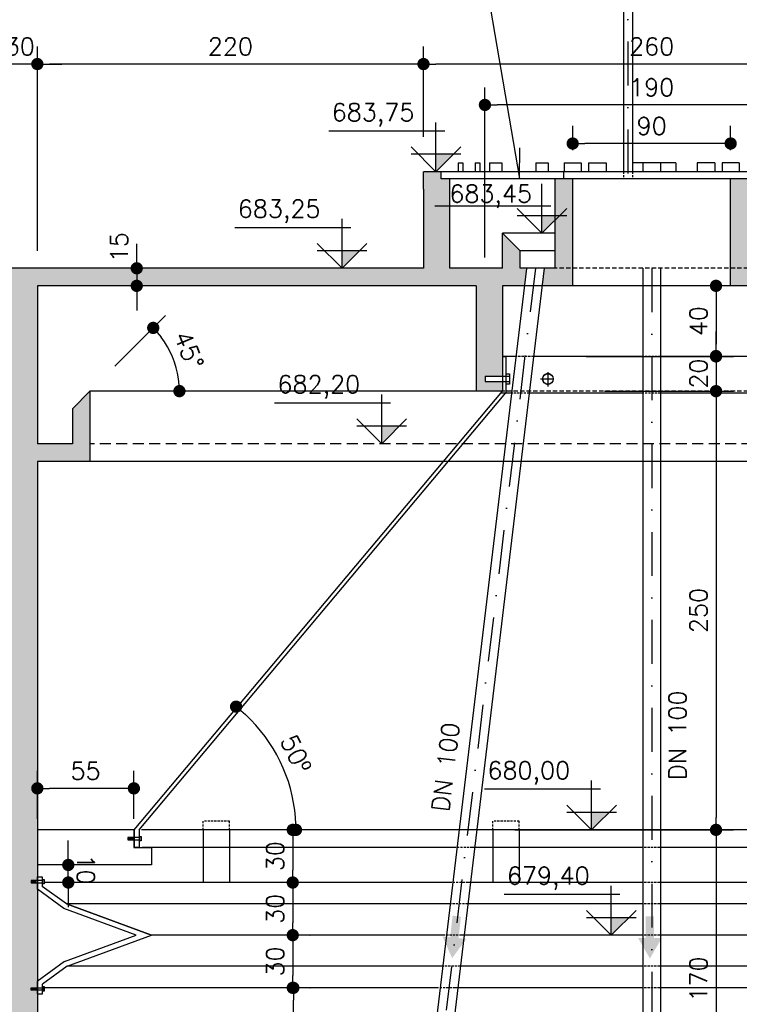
# Model space of a CAD drawing. Extents: x -5331 to -1301, y -1061 to 1809.
# Tile 17 of 25: x -3417 to -3007, y 937 to 1498. Entities that reach past the tile are written whole.
import ezdxf

# ---------------------------------------------------------------- set-up
doc = ezdxf.new("R2010")
doc.units = 0
doc.header["$LTSCALE"] = 10
doc.header["$MEASUREMENT"] = 0
for name, pattern in [('DASHDOT', [1, 0.5, -0.25, 0, -0.25]), ('HIDDEN', [0.375, 0.25, -0.125]), ('HIDDEN2', [0.1875, 0.125, -0.0625])]:
    doc.linetypes.add(name, pattern=pattern)
doc.layers.get('0').update_dxf_attribs({"linetype": 'CONTINUOUS'})
doc.layers.get('DEFPOINTS').update_dxf_attribs({"linetype": 'CONTINUOUS'})
for name, color, linetype in [('ELEVAÇÃO', 2, 'CONTINUOUS'), ('HITA', 150, 'CONTINUOUS'), ('PAREDES', 5, 'CONTINUOUS'), ('PROJEÇAO', 9, 'HIDDEN')]:
    doc.layers.add(name, color=color, linetype=linetype)
doc.styles.add('ROMANS', font='romans.shx')
doc.dimstyles.new('DIM1', dxfattribs={"dimtxt": 10, "dimasz": 7, "dimexe": 10, "dimexo": 20, "dimgap": 5, "dimtad": 1, "dimdec": 0, "dimzin": 0, "dimdsep": 46, "dimtxsty": 'ROMANS', "dimblk1": 'DOT', "dimblk2": 'DOT', "dimsah": 1, "dimcen": 0, "dimclrd": 9, "dimclre": 9, "dimclrt": 3, "dimadec": 0, "dimazin": 0, "dimtfac": 1e-07, "dimtdec": 0, "dimtix": 1, "dimtmove": 2, "dimatfit": 3, "dimldrblk": 'DOT', "dimfxl": 0, "dimtolj": 1, "dimtzin": 0, "dimlwd": -1, "dimlwe": -1, "dimarcsym": 0})

# ---------------------------------------------------------------- blocks, each defined once
blk = doc.blocks.new('DOT')
at = {"color": 0, "linetype": 'ByBlock'}
blk.add_line((-0.5, 0), (-1, 0), dxfattribs=at)
at = {"color": 0, "linetype": 'ByBlock', "const_width": 0.5}
blk.add_lwpolyline([(-0.25, 0, 1), (0.25, 0, 1)], format="xyb", close=True, dxfattribs=at)
blk = doc.blocks.new('*D23')
at = {"color": 9}
blk.add_line((-3363.27, 1300.75), (-3334.31, 1329.71), dxfattribs=at)
blk.add_arc((-3377.41, 1286.6), 50.96, 7.8766, 37.1234, dxfattribs=at)
at = {"layer": 'DEFPOINTS', "color": 0}
for p in [(-3328.19, 1299.79), (-3377.41, 1286.6), (-3377.41, 1286.6), (-3227.41, 1286.6), (-3387.41, 1276.6)]:
    blk.add_point(p, dxfattribs=at)
at = {"color": 9, "xscale": 7, "yscale": 7, "zscale": 7}
for p, rotation in [((-3341.38, 1322.64), 131.0616926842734), ((-3326.45, 1286.6), 273.9383073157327)]:
    blk.add_blockref('DOT', p, dxfattribs=dict(at, rotation=rotation))
at = {"color": 3, "insert": (-3321.09, 1309.93), "char_height": 10, "attachment_point": 5, "rotation": 292.5, "style": 'ROMANS'}
blk.add_mtext('\\A1;45°', dxfattribs=at)
blk = doc.blocks.new('_DOT')
at = {"color": 0, "linetype": 'ByBlock'}
blk.add_line((-0.5, 0), (-1, 0), dxfattribs=at)
at = {"color": 0, "linetype": 'ByBlock', "const_width": 0.5}
blk.add_lwpolyline([(-0.25, 0, 1), (0.25, 0, 1)], format="xyb", close=True, dxfattribs=at)
blk = doc.blocks.new('*D27')
at = {"color": 9}
for p, q in [((-3407.41, 1366.6), (-3407.41, 1482.98)), ((-3187.41, 1431.6), (-3187.41, 1482.98)), ((-3194.41, 1472.98), (-3400.41, 1472.98))]:
    blk.add_line(p, q, dxfattribs=at)
at = {"layer": 'DEFPOINTS', "color": 0}
for p in [(-3407.41, 1472.98), (-3187.41, 1411.6), (-3407.41, 1346.6)]:
    blk.add_point(p, dxfattribs=at)
at = {"color": 9, "xscale": 7, "yscale": 7, "zscale": 7, "rotation": 180}
blk.add_blockref('DOT', (-3407.41, 1472.98), dxfattribs=at)
at = {"color": 9, "xscale": 7, "yscale": 7, "zscale": 7}
blk.add_blockref('DOT', (-3187.41, 1472.98), dxfattribs=at)
at = {"color": 3, "insert": (-3297.41, 1482.98), "char_height": 10, "attachment_point": 5, "style": 'ROMANS'}
blk.add_mtext('\\A1;220', dxfattribs=at)
blk = doc.blocks.new('*D55')
at = {"color": 9}
for p, q in [((-3389.8, 1023.62), (-3389.8, 1030.62)), ((-3389.78, 1006.61), (-3389.79, 1016.62)), ((-3377.2, 1016.64), (-3379.79, 1016.64)), ((-3377.19, 1006.63), (-3379.78, 1006.62)), ((-3389.77, 999.61), (-3389.76, 992.61))]:
    blk.add_line(p, q, dxfattribs=at)
at = {"layer": 'DEFPOINTS', "color": 0}
for p in [(-3397.2, 1016.62), (-3389.79, 1016.62), (-3397.19, 1006.6)]:
    blk.add_point(p, dxfattribs=at)
at = {"color": 9, "xscale": 7, "yscale": 7, "zscale": 7}
for p, rotation in [((-3389.79, 1016.62), 270.0686911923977), ((-3389.78, 1006.61), 90.06869119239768)]:
    blk.add_blockref('DOT', p, dxfattribs=dict(at, rotation=rotation))
at = {"color": 3, "insert": (-3379.78, 1014.07), "char_height": 10, "attachment_point": 5, "rotation": 270.0687, "style": 'ROMANS'}
blk.add_mtext('\\A1;10', dxfattribs=at)
blk = doc.blocks.new('*D1')
at = {"color": 9}
for p, q in [((-3407.41, 1042.87), (-3407.41, 1070.25)), ((-3352.41, 1042.87), (-3352.41, 1070.25)), ((-3359.41, 1060.25), (-3400.41, 1060.25))]:
    blk.add_line(p, q, dxfattribs=at)
at = {"layer": 'DEFPOINTS', "color": 0}
for p in [(-3407.41, 1060.25), (-3407.41, 1022.87), (-3352.41, 1022.87)]:
    blk.add_point(p, dxfattribs=at)
at = {"color": 9, "xscale": 7, "yscale": 7, "zscale": 7, "rotation": 180}
blk.add_blockref('DOT', (-3407.41, 1060.25), dxfattribs=at)
at = {"color": 9, "xscale": 7, "yscale": 7, "zscale": 7}
blk.add_blockref('DOT', (-3352.41, 1060.25), dxfattribs=at)
at = {"color": 3, "insert": (-3379.91, 1070.25), "char_height": 10, "attachment_point": 5, "style": 'ROMANS'}
blk.add_mtext('\\A1;55', dxfattribs=at)
blk = doc.blocks.new('*D26')
at = {"layer": 'DEFPOINTS', "color": 0}
for p in [(-3476.98, 1356.6), (-3496.98, 1346.6), (-3350.77, 1346.6)]:
    blk.add_point(p, dxfattribs=at)
at = {"layer": 'PAREDES', "color": 9}
for p, q in [((-3350.77, 1363.6), (-3350.77, 1370.6)), ((-3350.77, 1356.6), (-3350.77, 1346.6)), ((-3350.77, 1339.6), (-3350.77, 1332.6))]:
    blk.add_line(p, q, dxfattribs=at)
at = {"layer": 'PAREDES', "color": 9, "xscale": 7, "yscale": 7, "zscale": 7}
for p, rotation in [((-3350.77, 1356.6), 270), ((-3350.77, 1346.6), 90)]:
    blk.add_blockref('DOT', p, dxfattribs=dict(at, rotation=rotation))
at = {"layer": 'PAREDES', "color": 3, "insert": (-3360.77, 1368.61), "char_height": 10, "attachment_point": 5, "rotation": 90, "style": 'ROMANS'}
blk.add_mtext('\\A1;15', dxfattribs=at)
blk = doc.blocks.new('*D21')
at = {"color": 9}
blk.add_arc((-2764.04, 1036.6), 97.49, 134.028, 175.8852, dxfattribs=at)
at = {"layer": 'DEFPOINTS', "color": 0}
for p in [(-2931.34, 1236.6), (-2845.44, 1090.26), (-3379.61, 1036.6), (-2767.95, 1036.6), (-2763.71, 1036.21)]:
    blk.add_point(p, dxfattribs=at)
at = {"color": 9, "xscale": 7, "yscale": 7, "zscale": 7}
for p, rotation in [((-2826.59, 1111.38), 41.97064259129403), ((-2861.53, 1036.6), 267.9426135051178)]:
    blk.add_blockref('DOT', p, dxfattribs=dict(at, rotation=rotation))
at = {"color": 3, "insert": (-2861.42, 1082.11), "char_height": 10, "attachment_point": 5, "rotation": 64.9566, "style": 'ROMANS'}
blk.add_mtext('\\A1;50°', dxfattribs=at)
blk = doc.blocks.new('*D24')
at = {"color": 9}
blk.add_arc((-3349.4, 1036.6), 89.33, 4.491, 47.3196, dxfattribs=at)
at = {"layer": 'DEFPOINTS', "color": 0}
for p in [(-3192.08, 1236.6), (-3264.1, 1063.12), (-3349.71, 1036.21), (-3345.47, 1036.6), (-2743.81, 1036.6)]:
    blk.add_point(p, dxfattribs=at)
at = {"color": 9, "xscale": 7, "yscale": 7, "zscale": 7}
for p, rotation in [((-3294.17, 1106.81), 139.5651355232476), ((-3260.07, 1036.6), 272.2455062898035)]:
    blk.add_blockref('DOT', p, dxfattribs=dict(at, rotation=rotation))
at = {"color": 3, "insert": (-3260.05, 1080), "char_height": 10, "attachment_point": 5, "rotation": 295.9053, "style": 'ROMANS'}
blk.add_mtext('\\A1;50º', dxfattribs=at)
blk = doc.blocks.new('*D41')
at = {"layer": 'DEFPOINTS', "color": 0}
for p in [(-3155.29, 1286.6), (-3155.29, 1036.6), (-3020.75, 1036.6)]:
    blk.add_point(p, dxfattribs=at)
at = {"layer": 'PAREDES', "color": 9}
for p, q in [((-3020.75, 1279.6), (-3020.75, 1043.6)), ((-3135.29, 1036.6), (-3010.75, 1036.6))]:
    blk.add_line(p, q, dxfattribs=at)
at = {"layer": 'PAREDES', "color": 9, "xscale": 7, "yscale": 7, "zscale": 7}
for p, rotation in [((-3020.75, 1286.6), 90), ((-3020.75, 1036.6), 270)]:
    blk.add_blockref('DOT', p, dxfattribs=dict(at, rotation=rotation))
at = {"layer": 'PAREDES', "color": 3, "insert": (-3030.75, 1161.6), "char_height": 10, "attachment_point": 5, "rotation": 90, "style": 'ROMANS'}
blk.add_mtext('\\A1;250', dxfattribs=at)
blk = doc.blocks.new('*D29')
at = {"layer": 'DEFPOINTS', "color": 0}
for p in [(-3155.29, 1036.6), (-3155.29, 866.6), (-3020.75, 866.6)]:
    blk.add_point(p, dxfattribs=at)
at = {"layer": 'PAREDES', "color": 9}
for p, q in [((-3020.75, 1029.6), (-3020.75, 873.6)), ((-3135.29, 866.6), (-3010.75, 866.6))]:
    blk.add_line(p, q, dxfattribs=at)
at = {"layer": 'PAREDES', "color": 9, "xscale": 7, "yscale": 7, "zscale": 7}
for p, rotation in [((-3020.75, 1036.6), 90), ((-3020.75, 866.6), 270)]:
    blk.add_blockref('DOT', p, dxfattribs=dict(at, rotation=rotation))
at = {"layer": 'PAREDES', "color": 3, "insert": (-3030.75, 951.6), "char_height": 10, "attachment_point": 5, "rotation": 90, "style": 'ROMANS'}
blk.add_mtext('\\A1;170', dxfattribs=at)
blk = doc.blocks.new('*D43')
at = {"color": 9}
for p, q in [((-3250.95, 1006.6), (-3251.89, 1006.6)), ((-3261.89, 999.6), (-3261.89, 983.6)), ((-3250.95, 976.6), (-3251.89, 976.6))]:
    blk.add_line(p, q, dxfattribs=at)
at = {"layer": 'DEFPOINTS', "color": 0}
for p in [(-3270.95, 1006.6), (-3270.95, 976.6), (-3261.89, 976.6)]:
    blk.add_point(p, dxfattribs=at)
at = {"color": 9, "xscale": 7, "yscale": 7, "zscale": 7}
for p, rotation in [((-3261.89, 1006.6), 90), ((-3261.89, 976.6), 270)]:
    blk.add_blockref('DOT', p, dxfattribs=dict(at, rotation=rotation))
at = {"color": 3, "insert": (-3271.89, 991.6), "char_height": 10, "attachment_point": 5, "rotation": 90, "style": 'ROMANS'}
blk.add_mtext('\\A1;30', dxfattribs=at)
blk = doc.blocks.new('*D30')
at = {"color": 9}
for p, q in [((-3241.89, 946.6), (-3251.56, 946.6)), ((-3261.56, 873.6), (-3261.56, 939.6)), ((-3281.56, 866.6), (-3271.56, 866.6))]:
    blk.add_line(p, q, dxfattribs=at)
at = {"layer": 'DEFPOINTS', "color": 0}
for p in [(-3261.89, 946.6), (-3261.56, 946.6), (-3261.56, 866.6)]:
    blk.add_point(p, dxfattribs=at)
at = {"color": 9, "xscale": 7, "yscale": 7, "zscale": 7}
for p, rotation in [((-3261.56, 946.6), 90), ((-3261.56, 866.6), 270)]:
    blk.add_blockref('DOT', p, dxfattribs=dict(at, rotation=rotation))
at = {"color": 3, "insert": (-3271.56, 906.6), "char_height": 10, "attachment_point": 5, "rotation": 90, "style": 'ROMANS'}
blk.add_mtext('\\A1;80', dxfattribs=at)
blk = doc.blocks.new('*D42')
at = {"color": 9}
for p, q in [((-3252.2, 976.6), (-3251.89, 976.6)), ((-3261.89, 969.6), (-3261.89, 953.6)), ((-3252.2, 946.6), (-3251.89, 946.6))]:
    blk.add_line(p, q, dxfattribs=at)
at = {"layer": 'DEFPOINTS', "color": 0}
for p in [(-3272.2, 976.6), (-3272.2, 946.6), (-3261.89, 946.6)]:
    blk.add_point(p, dxfattribs=at)
at = {"color": 9, "xscale": 7, "yscale": 7, "zscale": 7}
for p, rotation in [((-3261.89, 976.6), 90), ((-3261.89, 946.6), 270)]:
    blk.add_blockref('DOT', p, dxfattribs=dict(at, rotation=rotation))
at = {"color": 3, "insert": (-3271.89, 961.6), "char_height": 10, "attachment_point": 5, "rotation": 90, "style": 'ROMANS'}
blk.add_mtext('\\A1;30', dxfattribs=at)
blk = doc.blocks.new('*D44')
at = {"color": 9}
for p, q in [((-3250.95, 1036.6), (-3251.89, 1036.6)), ((-3261.89, 1029.6), (-3261.89, 1013.6)), ((-3250.95, 1006.6), (-3251.89, 1006.6))]:
    blk.add_line(p, q, dxfattribs=at)
at = {"layer": 'DEFPOINTS', "color": 0}
for p in [(-3270.95, 1036.6), (-3270.95, 1006.6), (-3261.89, 1006.6)]:
    blk.add_point(p, dxfattribs=at)
at = {"color": 9, "xscale": 7, "yscale": 7, "zscale": 7}
for p, rotation in [((-3261.89, 1036.6), 90), ((-3261.89, 1006.6), 270)]:
    blk.add_blockref('DOT', p, dxfattribs=dict(at, rotation=rotation))
at = {"color": 3, "insert": (-3271.89, 1021.6), "char_height": 10, "attachment_point": 5, "rotation": 90, "style": 'ROMANS'}
blk.add_mtext('\\A1;30', dxfattribs=at)
blk = doc.blocks.new('*D35')
at = {"color": 9}
for p, q in [((-3187.41, 1431.6), (-3187.41, 1482.98)), ((-2927.41, 1431.6), (-2927.41, 1482.98)), ((-2934.41, 1472.98), (-3180.41, 1472.98))]:
    blk.add_line(p, q, dxfattribs=at)
at = {"layer": 'DEFPOINTS', "color": 0}
for p in [(-3187.41, 1472.98), (-3187.41, 1411.6), (-2927.41, 1411.6)]:
    blk.add_point(p, dxfattribs=at)
at = {"color": 9, "xscale": 7, "yscale": 7, "zscale": 7, "rotation": 180}
blk.add_blockref('DOT', (-3187.41, 1472.98), dxfattribs=at)
at = {"color": 9, "xscale": 7, "yscale": 7, "zscale": 7}
blk.add_blockref('DOT', (-2927.41, 1472.98), dxfattribs=at)
at = {"color": 3, "insert": (-3057.41, 1482.98), "char_height": 10, "attachment_point": 5, "style": 'ROMANS'}
blk.add_mtext('\\A1;260', dxfattribs=at)
blk = doc.blocks.new('*D45')
at = {"color": 9}
for p, q in [((-3152.41, 1362.82), (-3152.41, 1459.69)), ((-2962.41, 1362.82), (-2962.41, 1459.69)), ((-2969.41, 1449.69), (-3145.41, 1449.69))]:
    blk.add_line(p, q, dxfattribs=at)
at = {"layer": 'DEFPOINTS', "color": 0}
for p in [(-3152.41, 1449.69), (-3152.41, 1342.82), (-2962.41, 1342.82)]:
    blk.add_point(p, dxfattribs=at)
at = {"color": 9, "xscale": 7, "yscale": 7, "zscale": 7, "rotation": 180}
blk.add_blockref('DOT', (-3152.41, 1449.69), dxfattribs=at)
at = {"color": 9, "xscale": 7, "yscale": 7, "zscale": 7}
blk.add_blockref('DOT', (-2962.41, 1449.69), dxfattribs=at)
at = {"color": 3, "insert": (-3057.41, 1459.69), "char_height": 10, "attachment_point": 5, "style": 'ROMANS'}
blk.add_mtext('\\A1;190', dxfattribs=at)
blk = doc.blocks.new('*D48')
at = {"color": 9}
for p, q in [((-3102.41, 1423.82), (-3102.41, 1437.69)), ((-3012.41, 1423.82), (-3012.41, 1437.69)), ((-3019.41, 1427.69), (-3095.41, 1427.69))]:
    blk.add_line(p, q, dxfattribs=at)
at = {"layer": 'DEFPOINTS', "color": 0}
for p in [(-3102.41, 1427.69), (-3102.41, 1403.82), (-3012.41, 1403.82)]:
    blk.add_point(p, dxfattribs=at)
at = {"color": 9, "xscale": 7, "yscale": 7, "zscale": 7, "rotation": 180}
blk.add_blockref('DOT', (-3102.41, 1427.69), dxfattribs=at)
at = {"color": 9, "xscale": 7, "yscale": 7, "zscale": 7}
blk.add_blockref('DOT', (-3012.41, 1427.69), dxfattribs=at)
at = {"color": 3, "insert": (-3057.41, 1437.69), "char_height": 10, "attachment_point": 5, "style": 'ROMANS'}
blk.add_mtext('\\A1;90', dxfattribs=at)
blk = doc.blocks.new('*D47')
at = {"layer": 'DEFPOINTS', "color": 0}
for p in [(-3155.29, 1346.6), (-3114.64, 1306.4), (-3020.75, 1306.4)]:
    blk.add_point(p, dxfattribs=at)
at = {"layer": 'PAREDES', "color": 9}
for p, q in [((-3020.75, 1339.6), (-3020.75, 1313.4)), ((-3094.64, 1306.4), (-3010.75, 1306.4))]:
    blk.add_line(p, q, dxfattribs=at)
at = {"layer": 'PAREDES', "color": 9, "xscale": 7, "yscale": 7, "zscale": 7}
for p, rotation in [((-3020.75, 1346.6), 90), ((-3020.75, 1306.4), 270)]:
    blk.add_blockref('DOT', p, dxfattribs=dict(at, rotation=rotation))
at = {"layer": 'PAREDES', "color": 3, "insert": (-3030.75, 1326.5), "char_height": 10, "attachment_point": 5, "rotation": 90, "style": 'ROMANS'}
blk.add_mtext('\\A1;40', dxfattribs=at)
blk = doc.blocks.new('*D46')
at = {"layer": 'DEFPOINTS', "color": 0}
for p in [(-3155.29, 1306.6), (-3104.25, 1286.6), (-3020.75, 1286.6)]:
    blk.add_point(p, dxfattribs=at)
at = {"layer": 'PAREDES', "color": 9}
for p, q in [((-3020.75, 1313.6), (-3020.75, 1320.6)), ((-3020.75, 1306.6), (-3020.75, 1286.6)), ((-3084.25, 1286.6), (-3010.75, 1286.6)), ((-3020.75, 1279.6), (-3020.75, 1272.6))]:
    blk.add_line(p, q, dxfattribs=at)
at = {"layer": 'PAREDES', "color": 9, "xscale": 7, "yscale": 7, "zscale": 7}
for p, rotation in [((-3020.75, 1306.6), 270), ((-3020.75, 1286.6), 90)]:
    blk.add_blockref('DOT', p, dxfattribs=dict(at, rotation=rotation))
at = {"layer": 'PAREDES', "color": 3, "insert": (-3030.75, 1296.6), "char_height": 10, "attachment_point": 5, "rotation": 90, "style": 'ROMANS'}
blk.add_mtext('\\A1;20', dxfattribs=at)
blk = doc.blocks.new('*D174')
at = {"color": 9}
for p, q in [((-3427.41, 1366.6), (-3427.41, 1482.98)), ((-3407.41, 1366.6), (-3407.41, 1482.98)), ((-3434.41, 1472.98), (-3441.41, 1472.98)), ((-3407.41, 1472.98), (-3427.41, 1472.98)), ((-3400.41, 1472.98), (-3393.41, 1472.98))]:
    blk.add_line(p, q, dxfattribs=at)
at = {"layer": 'DEFPOINTS', "color": 0}
for p in [(-3427.41, 1472.98), (-3427.41, 1346.6), (-3407.41, 1346.6)]:
    blk.add_point(p, dxfattribs=at)
at = {"color": 9, "xscale": 7, "yscale": 7, "zscale": 7}
blk.add_blockref('DOT', (-3427.41, 1472.98), dxfattribs=at)
at = {"color": 9, "xscale": 7, "yscale": 7, "zscale": 7, "rotation": 180}
blk.add_blockref('DOT', (-3407.41, 1472.98), dxfattribs=at)
at = {"color": 3, "insert": (-3417.41, 1482.98), "char_height": 10, "attachment_point": 5, "style": 'ROMANS'}
blk.add_mtext('\\A1;30', dxfattribs=at)

msp = doc.modelspace()

# ---------------------------------------------------------------- hatches: boundary and pattern name
h = msp.add_hatch()
h.set_pattern_fill('AR-CONC', color=9, scale=3, style=0)
h.set_pattern_definition([(130, (-7622.223, -3316.469), (-21.517805, -1.882564), [2.25, -24.75]), (185, (-7622.223, -3316.469), (4.16254, 22.565764), [1.8, -19.8]), (79.5486, (-7624.016, -3316.625), (-17.35528, 20.683186), [1.912206, -21.03426]), (133.8158, (-7622.223, -3310.469), (-32.01723, -4.96557), [3.375, -37.125]), (83.3644, (-7624.89, -3310.882), (-28.03988, 29.22354), [2.86831, -31.55139]), (188.8158, (-7622.223, -3310.47), (-28.03986, 29.22356), [2.7, -29.7]), (159, (-7625.223, -3311.969), (-17.90721, -12.078567), [2.25, -24.75]), (214, (-7625.223, -3311.969), (-7.29946, 21.7545), [1.8, -19.8]), (108.5486, (-7626.716, -3312.975), (-25.20668, 9.675915), [1.912206, -21.03426]), (142.5, (-7622.223, -3316.4686), (-0.364796, 9.986816), [0, -19.56, 0, -20.1, 0, -19.875]), (172.5, (-7622.223, -3316.469), (-7.892086, 11.832351), [0, -11.46, 0, -19.11, 0, -7.575]), (212.5, (-7615.533, -3316.469), (-16.014673, -0.676646), [0, -7.5, 0, -23.4, 0, -31.05]), (222.5, (-7612.533, -3316.469), (-17.495585, 3.00315), [0, -9.75, 0, -15.54, 0, -22.05])])
h.paths.add_polyline_path([(-4147.41, 1346.6), (-4127.41, 1346.6), (-4127.41, 1286.6), (-4147.41, 1286.6)], flags=16)
h.paths.add_polyline_path([(-4147.41, 1266.6), (-4147.41, 1286.6), (-4127.41, 1286.6), (-4127.41, 1256.6), (-4107.41, 1256.6), (-4107.41, 1276.6), (-4097.41, 1286.6), (-4097.41, 1246.6), (-4127.41, 1246.6), (-4127.41, 1201.92), (-4127.41, 1036.6), (-4147.41, 1036.6)], flags=17)
h.paths.add_polyline_path([(-4147.41, 1036.6), (-4127.86, 1036.6), (-4127.86, 1036.6), (-4127.86, 1036.6), (-4127.41, 1036.6), (-4127.41, 1007.79), (-4131.01, 1007.79), (-4131.01, 1006.43), (-4127.41, 1006.43), (-4127.41, 1002.77), (-4127.41, 946.65), (-4130.94, 946.64), (-4130.94, 945.28), (-4127.41, 945.29), (-4127.41, 943.18), (-4127.41, 866.6), (-4147.41, 866.6)], flags=17)
h.paths.add_polyline_path([(-4147.41, 866.6), (-4127.41, 866.6), (-4127.41, 831.6), (-4147.41, 831.6)], flags=17)
h.paths.add_polyline_path([(-4147.41, 831.6), (-4127.41, 831.6), (-4127.41, 706.6), (-4147.41, 706.6)], flags=17)
h.paths.add_polyline_path([(-4147.41, 706.6), (-4127.41, 706.6), (-4127.41, 646.6), (-3931.65, 646.6), (-3931.65, 642.32), (-3930.15, 642.32), (-3930.15, 646.6), (-3778.32, 646.6), (-3778.32, 642.32), (-3776.82, 642.32), (-3776.82, 646.6), (-3624.67, 646.6), (-3624.67, 642.32), (-3623.17, 642.32), (-3623.17, 646.6), (-3427.41, 646.6), (-3427.41, 945.55), (-3423.91, 945.56), (-3423.92, 946.91), (-3427.41, 946.9), (-3427.41, 1006.43), (-3424.08, 1006.43), (-3424.08, 1007.79), (-3427.41, 1007.79), (-3427.41, 1246.6), (-3457.41, 1246.6), (-3457.41, 1286.6), (-3447.41, 1276.6), (-3447.41, 1256.6), (-3427.41, 1256.6), (-3427.41, 1346.6), (-3656.74, 1346.6), (-3647.41, 1365.74), (-3647.41, 1356.6), (-3187.41, 1356.6), (-3187.41, 1401.6), (-3187.41, 1411.6), (-3177.41, 1411.6), (-3177.41, 1407.6), (-3172.41, 1407.6), (-3172.41, 1356.6), (-3142.41, 1356.6), (-3142.41, 1376.6), (-3132.41, 1366.6), (-3132.41, 1356.6), (-3128.69, 1356.6), (-3129.89, 1346.6), (-3142.41, 1346.6), (-3142.41, 1295.04), (-3152.33, 1295.04), (-3152.33, 1292.04), (-3142.41, 1292.04), (-3142.41, 1286.6), (-3157.41, 1286.6), (-3157.41, 1346.6), (-3407.41, 1346.6), (-3407.41, 1256.6), (-3387.41, 1256.6), (-3387.41, 1276.6), (-3377.41, 1286.6), (-3377.41, 1246.6), (-3407.41, 1246.6), (-3407.41, 1007.79), (-3411.01, 1007.79), (-3411.01, 1006.43), (-3407.41, 1006.43), (-3407.41, 950.25), (-3407.51, 950.18), (-3407.51, 946.65), (-3410.94, 946.64), (-3410.94, 945.28), (-3407.5, 945.29), (-3407.5, 943.18), (-3407.41, 943.18), (-3407.41, 646.6), (-3211.65, 646.6), (-3211.65, 642.32), (-3210.15, 642.32), (-3210.15, 646.6), (-3058.32, 646.6), (-3058.32, 642.32), (-3056.82, 642.32), (-3056.82, 646.6), (-2945.4, 646.6, 0.132437), (-2937.33, 634.35), (-2940.49, 626.6), (-4147.41, 626.6)])
h.paths.add_polyline_path([(-2891.88, 646.6), (-2707.41, 646.6), (-2707.41, 936.77), (-2687.41, 919.48), (-2687.41, 626.6), (-2940.49, 626.6), (-2937.33, 634.35, 0.538906)])
h.paths.add_polyline_path([(-2707.41, 992.76, 0.208186), (-2687.41, 1019.93), (-2687.41, 919.48), (-2707.41, 936.77), (-2707.41, 945.55), (-2703.97, 945.56), (-2703.98, 946.91), (-2707.41, 946.9)])
h.paths.add_polyline_path([(-2707.41, 1065.88, -0.208186), (-2687.41, 1038.71), (-2687.41, 1019.93, -0.208186), (-2707.41, 992.76), (-2707.41, 1006.43), (-2704.27, 1006.43), (-2704.27, 1007.79), (-2707.41, 1007.79)])
h.paths.add_polyline_path([(-2687.41, 1083.57), (-2687.41, 1038.71, 0.137731), (-2698.33, 1058.79)])
h.paths.add_polyline_path([(-2707.41, 1246.6), (-2737.41, 1246.6), (-2737.41, 1286.6), (-2727.41, 1276.6), (-2727.41, 1256.6), (-2707.41, 1256.6), (-2707.41, 1346.6), (-2800.23, 1346.6), (-2798.08, 1356.6), (-2687.41, 1356.6), (-2687.41, 1083.57), (-2698.33, 1058.79, 0.06849), (-2707.41, 1065.88)])
h.paths.add_polyline_path([(-2927.41, 1367.17), (-2927.41, 1356.6), (-2798.08, 1356.6), (-2800.23, 1346.6), (-2937.15, 1346.6)])
h.paths.add_polyline_path([(-2942.41, 1407.6), (-2937.41, 1407.6), (-2937.41, 1411.6), (-2927.41, 1411.6), (-2927.41, 1401.6), (-2927.41, 1367.17), (-2937.15, 1346.6), (-2957.41, 1346.6), (-2957.41, 1320.46, 0.135637), (-2972.41, 1321.04), (-2972.41, 1346.6), (-2984.94, 1346.6), (-2986.14, 1356.6), (-2982.41, 1356.6), (-2982.41, 1366.6), (-2972.41, 1376.6), (-2972.41, 1356.6), (-2942.41, 1356.6)])
h.paths.add_polyline_path([(-2972.41, 1321.04, -0.135637), (-2957.41, 1320.46), (-2957.41, 1286.6), (-2972.41, 1286.6), (-2972.41, 1292.04), (-2962.49, 1292.04), (-2962.49, 1295.04), (-2972.41, 1295.04)], flags=17)
h.paths.add_polyline_path([(-3012.41, 1407.6), (-3002.41, 1407.6), (-3002.41, 1356.6), (-3012.41, 1356.6)], flags=16)
h.paths.add_polyline_path([(-3012.41, 1356.6), (-3002.41, 1356.6), (-2996.21, 1356.6), (-2995.01, 1346.6), (-3012.41, 1346.6)], flags=16)
h.paths.add_polyline_path([(-3112.41, 1407.6), (-3102.41, 1407.6), (-3102.41, 1356.6), (-3112.41, 1356.6)], flags=16)
h.paths.add_polyline_path([(-3118.61, 1356.6), (-3112.41, 1356.6), (-3102.41, 1356.6), (-3102.41, 1346.6), (-3119.82, 1346.6)], flags=16)
h.paths.add_polyline_path([(-3662.41, 1407.6), (-3657.41, 1407.6), (-3657.41, 1411.6), (-3647.41, 1411.6), (-3647.41, 1401.6), (-3647.41, 1365.74), (-3656.74, 1346.6), (-3677.41, 1346.6), (-3677.41, 1320.46, 0.135637), (-3692.41, 1321.04), (-3692.41, 1346.6), (-3704.94, 1346.6), (-3706.14, 1356.6), (-3702.41, 1356.6), (-3702.41, 1366.6), (-3692.41, 1376.6), (-3692.41, 1356.6), (-3662.41, 1356.6)], flags=17)
h.paths.add_polyline_path([(-3692.41, 1321.04, -0.135637), (-3677.41, 1320.46), (-3677.41, 1286.6), (-3692.41, 1286.6), (-3692.41, 1292.04), (-3682.49, 1292.04), (-3682.49, 1295.04), (-3692.41, 1295.04)], flags=17)
h.paths.add_polyline_path([(-3732.41, 1407.6), (-3722.41, 1407.6), (-3722.41, 1356.6), (-3732.41, 1356.6)], flags=17)
h.paths.add_polyline_path([(-3732.41, 1356.6), (-3722.41, 1356.6), (-3716.21, 1356.6), (-3715.01, 1346.6), (-3732.41, 1346.6)], flags=17)
h.paths.add_polyline_path([(-3832.41, 1407.6), (-3822.41, 1407.6), (-3822.41, 1356.6), (-3832.41, 1356.6)], flags=17)
h.paths.add_polyline_path([(-3877.41, 1346.6), (-4127.41, 1346.6), (-4147.41, 1346.6), (-4147.41, 1356.6), (-3907.41, 1356.6), (-3907.41, 1401.6), (-3907.41, 1411.6), (-3897.41, 1411.6), (-3897.41, 1407.6), (-3892.41, 1407.6), (-3892.41, 1356.6), (-3862.41, 1356.6), (-3862.41, 1376.6), (-3852.41, 1366.6), (-3852.41, 1356.6), (-3848.69, 1356.6), (-3849.89, 1346.6), (-3862.41, 1346.6), (-3862.41, 1295.04), (-3872.33, 1295.04), (-3872.33, 1292.04), (-3862.41, 1292.04), (-3862.41, 1286.6), (-3877.41, 1286.6)], flags=17)
h.paths.add_polyline_path([(-3838.61, 1356.6), (-3832.41, 1356.6), (-3822.41, 1356.6), (-3822.41, 1346.6), (-3839.82, 1346.6)], flags=17)
h.paths.add_polyline_path([(-3294.74, 1341.72), (-3294.74, 1361.48), (-3309.74, 1361.48), (-3309.74, 1341.72)], flags=25)
at = {"linetype": 'Continuous'}
for points in [[(-3172.19, 975.43), (-3176.56, 975.91), (-3171.09, 963.48), (-3163.06, 974.43), (-3167.42, 974.91), (-3166.08, 987.16), (-3170.85, 987.68)], [(-3060.8, 975.04), (-3065.19, 975.04), (-3058.4, 963.28), (-3051.61, 975.04), (-3056, 975.04), (-3056, 987.36), (-3060.8, 987.36)]]:
    msp.add_hatch(color=1, dxfattribs=at).paths.add_polyline_path(points)
at = {"layer": 'ELEVAÇÃO'}
for points in [[(-3180.32, 1421.75), (-3170.17, 1421.75), (-3180.32, 1411.6)], [(-3119.9, 1386.75), (-3109.76, 1386.75), (-3119.9, 1376.6)], [(-3233.8, 1366.75), (-3223.66, 1366.75), (-3233.8, 1356.6)], [(-3211.2, 1266.75), (-3201.06, 1266.75), (-3211.2, 1256.6)], [(-3091.62, 1046.75), (-3081.47, 1046.75), (-3091.62, 1036.6)], [(-3080.48, 986.75), (-3070.34, 986.75), (-3080.48, 976.6)]]:
    msp.add_hatch(color=256, dxfattribs=at).paths.add_polyline_path(points)

# ---------------------------------------------------------------- linework, layer by layer
at = {"color": 9, "linetype": 'DASHDOT', "ltscale": 5}
for p, q in [((-3070.91, 1686.17), (-3070.91, 1407.6)), ((-3123.65, 1356.59), (-3203.42, 692.87)), ((-3057.41, 1356.6), (-3057.41, 675.37))]:
    msp.add_line(p, q, dxfattribs=at)
at = {"color": 3}
for p, q in [((-3073.41, 1659.7), (-3073.41, 1411.6)), ((-3068.41, 1659.7), (-3068.41, 1411.6)), ((-3167.68, 1416.6), (-3165.09, 1416.6)), ((-3167.68, 1416.6), (-3167.68, 1411.6)), ((-3165.09, 1416.6), (-3165.09, 1411.6)), ((-3157.95, 1416.6), (-3157.95, 1411.6)), ((-3157.95, 1416.6), (-3155.36, 1416.6)), ((-3155.36, 1416.6), (-3155.36, 1411.6)), ((-3149.86, 1416.6), (-3142.78, 1416.6)), ((-3149.86, 1416.6), (-3149.86, 1411.6)), ((-3142.78, 1416.6), (-3142.78, 1411.6)), ((-3123.45, 1416.6), (-3116.38, 1416.6)), ((-3123.45, 1416.6), (-3123.45, 1411.6)), ((-3116.38, 1416.6), (-3116.38, 1411.6)), ((-3107.26, 1416.6), (-3097.6, 1416.6)), ((-3107.26, 1416.6), (-3107.26, 1411.6)), ((-3097.6, 1416.6), (-3097.6, 1411.6)), ((-3061.59, 1416.6), (-3068.41, 1416.6)), ((-3052.41, 1416.6), (-3062.41, 1416.6)), ((-3062.41, 1416.6), (-3062.41, 1411.6)), ((-3043.58, 1416.6), (-3053.24, 1416.6)), ((-3052.41, 1416.6), (-3052.41, 1411.6)), ((-3043.58, 1416.6), (-3043.58, 1411.6)), ((-3017.22, 1416.6), (-3017.22, 1411.6)), ((-3007.56, 1416.6), (-3017.22, 1416.6)), ((-3007.56, 1416.6), (-3007.56, 1411.6)), ((-3112.41, 1376.6), (-3142.41, 1376.6)), ((-3112.41, 1366.6), (-3132.41, 1366.6)), ((-3128.69, 1356.57), (-3197.47, 783.2)), ((-3118.61, 1356.6), (-3187.67, 782.02)), ((-3062.41, 1356.6), (-3062.41, 783.26)), ((-3052.41, 1356.6), (-3052.39, 783.26)), ((-3012.41, 1346.6), (-3102.41, 1346.6)), ((-3142.41, 1306.4), (-3140.41, 1306.4)), ((-3140.41, 1306.4), (-3140.41, 1285.63)), ((-3352.23, 1036.6), (-3142.41, 1286.6)), ((-3349.41, 1036.6), (-3140.41, 1285.63)), ((-3352.41, 1036.6), (-3407.41, 1036.6)), ((-3352.41, 1036.6), (-3352.4, 1026.6)), ((-3352.23, 1036.6), (-3352.23, 1026.77)), ((-3349.41, 1036.6), (-3349.41, 1026.77)), ((-3352.23, 1026.77), (-3349.41, 1026.77)), ((-3352.4, 1026.6), (-3342.4, 1026.6)), ((-3342.4, 1026.6), (-3342.39, 1016.66)), ((-3342.39, 1016.67), (-3407.41, 1016.6)), ((-3407.41, 1002.89), (-3407.41, 1009.89)), ((-3407.41, 1009.89), (-3404.58, 1009.89)), ((-3404.58, 1009.89), (-3404.58, 1004.42)), ((-3392.23, 991.73), (-3407.41, 1002.77)), ((-3172.13, 994.4), (-3390.97, 994.4)), ((-3062.86, 994.4), (-3162.15, 994.4)), ((-3080.48, 994.47), (-3132.39, 994.47)), ((-2952.68, 994.4), (-3052.86, 994.4)), ((-3391.94, 961.56), (-3407.51, 950.18)), ((-3176.39, 958.89), (-3390.68, 958.89)), ((-3062.86, 958.89), (-3166.41, 958.89)), ((-2946.92, 958.89), (-3052.86, 958.89)), ((-3407.51, 950.18), (-3407.5, 943.18)), ((-3404.5, 943.19), (-3404.51, 948.66)), ((-3407.5, 943.18), (-3404.5, 943.19))]:
    msp.add_line(p, q, dxfattribs=at)
at = {"color": 9}
for p, q in [((-3153.25, 1527.53), (-3132.65, 1407.73)), ((-3132.65, 1407.73), (-3132.52, 1425.3)), ((-3116.56, 1297.5), (-3116.56, 1289.16)), ((-3120.71, 1293.54), (-3113.11, 1293.54))]:
    msp.add_line(p, q, dxfattribs=at)
at = {"color": 4}
for p, q in [((-3093.42, 1416.6), (-3093.42, 1411.6)), ((-3093.42, 1416.6), (-3083.42, 1416.6)), ((-3083.42, 1416.6), (-3083.42, 1411.6)), ((-3031.41, 1416.6), (-3031.41, 1411.6)), ((-3021.41, 1416.6), (-3031.41, 1416.6)), ((-3021.41, 1416.6), (-3021.41, 1411.6))]:
    msp.add_line(p, q, dxfattribs=at)
at = {"color": 5}
for p, q in [((-2927.41, 1411.6), (-3187.41, 1411.6)), ((-3187.41, 1401.6), (-3187.41, 1411.6)), ((-3177.41, 1407.6), (-3177.41, 1411.6)), ((-3107.41, 1407.6), (-3107.41, 1411.6)), ((-2937.41, 1407.6), (-3177.41, 1407.6)), ((-3172.41, 1356.6), (-3172.41, 1407.6)), ((-3112.41, 1356.6), (-3112.41, 1407.6)), ((-3102.41, 1346.6), (-3102.41, 1407.6)), ((-3012.41, 1346.6), (-3012.41, 1407.6)), ((-3187.41, 1401.6), (-3187.41, 1356.6)), ((-3142.41, 1356.6), (-3142.41, 1376.6)), ((-3132.41, 1366.6), (-3142.41, 1376.6)), ((-3132.41, 1356.6), (-3132.41, 1366.6)), ((-3187.41, 1356.6), (-3647.41, 1356.6)), ((-3142.41, 1356.6), (-3172.41, 1356.6)), ((-3112.41, 1356.6), (-3132.41, 1356.6)), ((-3157.41, 1346.6), (-3407.41, 1346.6)), ((-3157.41, 1346.6), (-3157.41, 1286.6)), ((-3102.41, 1346.6), (-3142.41, 1346.6)), ((-3142.41, 1346.6), (-3142.41, 1286.6)), ((-2972.41, 1346.6), (-3012.41, 1346.6)), ((-3142.41, 1286.6), (-3157.41, 1286.6))]:
    msp.add_line(p, q, dxfattribs=at)
at = {"color": 7, "linetype": 'HIDDEN2'}
for p, q in [((-3073.41, 1411.6), (-3073.41, 1407.6)), ((-3068.41, 1411.6), (-3068.41, 1407.6)), ((-3124.65, 1306.4), (-3134.71, 1306.4)), ((-3052.41, 1306.4), (-3062.41, 1306.4)), ((-3127.16, 1285.49), (-3137.22, 1285.49)), ((-3052.41, 1285.49), (-3062.41, 1285.49)), ((-3297.86, 1041.6), (-3312.86, 1041.6)), ((-3312.86, 1036.6), (-3312.86, 1041.6)), ((-3297.86, 1036.6), (-3297.86, 1041.6)), ((-3147.86, 1036.6), (-3147.86, 1041.6)), ((-3132.86, 1041.6), (-3147.86, 1041.6)), ((-3132.86, 1036.6), (-3132.86, 1041.6)), ((-3159.5, 1026.6), (-3169.5, 1026.6)), ((-3052.86, 1026.6), (-3062.86, 1026.6)), ((-3161.98, 1006.6), (-3171.97, 1006.6)), ((-3052.86, 1006.6), (-3062.86, 1006.6)), ((-3165.69, 976.6), (-3175.68, 976.6)), ((-3052.86, 976.6), (-3062.86, 976.6)), ((-3169.41, 946.6), (-3179.39, 946.6)), ((-3052.86, 946.6), (-3062.86, 946.6))]:
    msp.add_line(p, q, dxfattribs=at)
at = {"color": 7, "linetype": 'HIDDEN'}
for p, q in [((-3002.41, 1356.6), (-3112.41, 1356.6)), ((-2972.41, 1286.6), (-3142.41, 1286.6))]:
    msp.add_line(p, q, dxfattribs=at)
at = {"color": 5, "linetype": 'Continuous'}
for p, q in [((-3407.41, 1346.6), (-3407.41, 1256.6)), ((-3387.41, 1276.6), (-3377.41, 1286.6)), ((-3387.41, 1276.6), (-3377.41, 1286.6)), ((-3377.41, 1286.6), (-3377.41, 1246.6)), ((-3387.41, 1276.6), (-3387.41, 1256.6)), ((-3387.41, 1256.6), (-3407.41, 1256.6)), ((-3377.41, 1246.6), (-3407.41, 1246.6)), ((-3407.41, 1246.6), (-3407.41, 646.6))]:
    msp.add_line(p, q, dxfattribs=at)
at = {"color": 7}
for p, q in [((-3134.71, 1306.4), (-3142.41, 1306.4)), ((-3062.41, 1306.4), (-3124.65, 1306.4)), ((-2990.18, 1306.4), (-3052.41, 1306.4)), ((-3152.33, 1295.04), (-3152.33, 1292.04)), ((-3152.33, 1295.04), (-3140.41, 1295.04)), ((-3152.33, 1292.04), (-3140.41, 1292.04)), ((-3140.41, 1295.04), (-3138.38, 1295.04)), ((-3140.41, 1292.04), (-3138.38, 1292.04)), ((-3157.41, 1286.6), (-3377.41, 1286.6)), ((-3137.22, 1285.49), (-3143.35, 1285.49)), ((-3062.41, 1285.49), (-3127.16, 1285.49)), ((-2987.66, 1285.49), (-3052.41, 1285.49)), ((-2737.41, 1246.6), (-3377.41, 1246.6)), ((-2762.6, 1036.6), (-3348.09, 1036.6)), ((-3312.86, 1036.6), (-3312.86, 1006.6)), ((-3297.86, 1036.6), (-3297.86, 1006.6)), ((-3147.86, 1036.6), (-3147.86, 1006.6)), ((-3132.86, 1036.6), (-3132.86, 1006.6)), ((-3355.61, 1030.97), (-3355.61, 1032.32)), ((-3355.32, 1030.97), (-3355.32, 1032.32)), ((-3355.32, 1030.97), (-3355.32, 1032.32)), ((-3355.04, 1030.97), (-3355.04, 1032.32)), ((-3355.04, 1030.97), (-3355.04, 1032.32)), ((-3354.75, 1030.97), (-3354.75, 1032.32)), ((-3354.75, 1030.97), (-3354.75, 1032.32)), ((-3354.46, 1030.97), (-3354.46, 1032.32)), ((-3354.46, 1030.97), (-3354.46, 1032.32)), ((-3354.17, 1030.97), (-3354.17, 1032.32)), ((-3354.17, 1030.97), (-3354.17, 1032.32)), ((-3353.88, 1030.97), (-3353.88, 1032.32)), ((-3353.88, 1030.97), (-3353.88, 1032.32)), ((-3353.59, 1030.97), (-3353.59, 1032.32)), ((-3353.59, 1030.97), (-3353.59, 1032.32)), ((-3353.3, 1030.97), (-3353.3, 1032.32)), ((-3353.3, 1030.97), (-3353.3, 1032.32)), ((-3353.01, 1030.97), (-3353.01, 1032.32)), ((-3169.5, 1026.6), (-3347.67, 1026.6)), ((-3297.86, 1026.6), (-3312.86, 1026.6)), ((-3062.86, 1026.6), (-3159.5, 1026.6)), ((-3132.86, 1026.6), (-3147.86, 1026.6)), ((-2955.63, 1026.6), (-3052.86, 1026.6)), ((-3410.83, 1006.43), (-3410.83, 1007.79)), ((-3410.54, 1006.43), (-3410.54, 1007.79)), ((-3410.54, 1006.43), (-3410.54, 1007.79)), ((-3410.25, 1006.43), (-3410.25, 1007.79)), ((-3410.25, 1006.43), (-3410.25, 1007.79)), ((-3409.96, 1006.43), (-3409.96, 1007.79)), ((-3409.96, 1006.43), (-3409.96, 1007.79)), ((-3409.67, 1006.43), (-3409.67, 1007.79)), ((-3409.67, 1006.43), (-3409.67, 1007.79)), ((-3409.38, 1006.43), (-3409.38, 1007.79)), ((-3409.38, 1006.43), (-3409.38, 1007.79)), ((-3409.09, 1006.43), (-3409.09, 1007.79)), ((-3409.09, 1006.43), (-3409.09, 1007.79)), ((-3408.8, 1006.43), (-3408.8, 1007.79)), ((-3408.8, 1006.43), (-3408.8, 1007.79)), ((-3408.51, 1006.43), (-3408.51, 1007.79)), ((-3408.51, 1006.43), (-3408.51, 1007.79)), ((-3408.23, 1006.43), (-3408.23, 1007.79)), ((-3171.97, 1006.6), (-3403.46, 1006.6)), ((-3297.86, 1006.6), (-3312.86, 1006.6)), ((-3062.86, 1006.6), (-3161.98, 1006.6)), ((-3132.86, 1006.6), (-3147.86, 1006.6)), ((-2953.15, 1006.6), (-3052.86, 1006.6)), ((-3175.68, 976.6), (-3342.41, 976.6)), ((-3062.86, 976.6), (-3165.69, 976.6)), ((-2949.43, 976.6), (-3052.86, 976.6)), ((-3410.75, 946.64), (-3410.75, 945.28)), ((-3410.47, 946.64), (-3410.46, 945.28)), ((-3410.18, 946.64), (-3410.17, 945.28)), ((-3409.89, 946.64), (-3409.88, 945.28)), ((-3409.6, 946.64), (-3409.6, 945.28)), ((-3409.31, 946.64), (-3409.31, 945.28)), ((-3409.02, 946.64), (-3409.02, 945.29)), ((-3408.73, 946.64), (-3408.73, 945.29)), ((-3408.44, 946.64), (-3408.44, 945.29)), ((-3408.15, 946.64), (-3408.15, 945.29)), ((-3179.39, 946.6), (-3403.39, 946.6)), ((-3062.86, 946.6), (-3169.41, 946.6)), ((-2945.4, 946.6), (-3052.86, 946.6))]:
    msp.add_line(p, q, dxfattribs=at)
at = {"color": 3, "linetype": 'Continuous'}
for p, q in [((-3390.8, 994.4), (-3404.58, 1004.42)), ((-3390.8, 994.4), (-3342.41, 976.6)), ((-3342.41, 976.6), (-3390.8, 994.4)), ((-3351.1, 976.6), (-3392.23, 991.73)), ((-3391.94, 961.56), (-3351.1, 976.6)), ((-3390.51, 958.89), (-3342.41, 976.6)), ((-3390.51, 958.89), (-3404.51, 948.66))]:
    msp.add_line(p, q, dxfattribs=at)
at = {"color": 3, "linetype": 'HIDDEN2'}
for p, q in [((-3162.15, 994.4), (-3172.13, 994.4)), ((-3052.86, 994.4), (-3062.86, 994.4)), ((-3166.41, 958.89), (-3176.39, 958.89)), ((-3052.86, 958.89), (-3062.86, 958.89))]:
    msp.add_line(p, q, dxfattribs=at)
at = {"color": 7}
msp.add_lwpolyline([(-3140.41, 1296.54), (-3138.38, 1296.54), (-3138.38, 1290.54), (-3140.41, 1290.54)], dxfattribs=at)
for points in [[(-3349.02, 1032.83), (-3348.25, 1032.83), (-3348.25, 1030.37), (-3349.02, 1030.37)], [(-3349.02, 1032.32), (-3355.8, 1032.32), (-3355.8, 1030.97), (-3349.02, 1030.97)], [(-3404.24, 1007.79), (-3411.01, 1007.79), (-3411.01, 1006.43), (-3404.24, 1006.43)], [(-3404.24, 1008.29), (-3403.46, 1008.29), (-3403.46, 1005.84), (-3404.24, 1005.84)], [(-3404.16, 945.3), (-3410.94, 945.28), (-3410.94, 946.64), (-3404.16, 946.65)], [(-3404.16, 944.79), (-3403.39, 944.79), (-3403.39, 947.25), (-3404.17, 947.25)]]:
    msp.add_lwpolyline(points, close=True, dxfattribs=at)
at = {"color": 3}
msp.add_circle((-3116.56, 1293.54), 3, dxfattribs=at)
at = {"color": 3, "linetype": 'Continuous'}
msp.add_arc((-3116.56, 1293.54), 3, 37.6256, 308.2492, dxfattribs=at)
at = {"layer": 'DEFPOINTS', "color": 0, "linetype": 'ByBlock'}
msp.add_point((-3292.41, 1346.6), dxfattribs=at)
at = {"layer": 'ELEVAÇÃO', "color": 3, "linetype": 'Continuous'}
for p, q in [((-3180.32, 1411.6), (-3180.32, 1439.72)), ((-3175.32, 1434.72), (-3241.36, 1434.72)), ((-3180.32, 1411.6), (-3194.46, 1425.75)), ((-3180.32, 1411.6), (-3166.17, 1425.75)), ((-3194.46, 1421.75), (-3166.17, 1421.75)), ((-3119.9, 1376.6), (-3119.9, 1404.72)), ((-3114.9, 1391.97), (-3180.94, 1391.97)), ((-3119.9, 1376.6), (-3134.04, 1390.75)), ((-3134.04, 1386.75), (-3105.76, 1386.75)), ((-3119.9, 1376.6), (-3105.76, 1390.75)), ((-3233.8, 1356.6), (-3233.8, 1384.72)), ((-3228.8, 1379.72), (-3294.85, 1379.72)), ((-3233.8, 1356.6), (-3247.94, 1370.75)), ((-3233.8, 1356.6), (-3219.66, 1370.75)), ((-3247.94, 1366.75), (-3219.66, 1366.75)), ((-3206.2, 1279.72), (-3272.25, 1279.72)), ((-3211.2, 1256.6), (-3211.2, 1284.72)), ((-3211.2, 1256.6), (-3225.34, 1270.75)), ((-3211.2, 1256.6), (-3197.06, 1270.75)), ((-3225.34, 1266.75), (-3197.06, 1266.75)), ((-3091.62, 1036.6), (-3091.62, 1064.72)), ((-3086.62, 1059.72), (-3152.66, 1059.72)), ((-3091.62, 1036.6), (-3105.76, 1050.75)), ((-3091.62, 1036.6), (-3077.47, 1050.75)), ((-3105.76, 1046.75), (-3077.47, 1046.75)), ((-3080.48, 976.6), (-3080.48, 1004.72)), ((-3075.48, 999.72), (-3141.53, 999.72)), ((-3080.48, 976.6), (-3094.62, 990.75)), ((-3080.48, 976.6), (-3066.34, 990.75)), ((-3094.62, 986.75), (-3066.34, 986.75))]:
    msp.add_line(p, q, dxfattribs=at)
at = {"layer": 'HITA', "color": 5, "linetype": 'Continuous'}
msp.add_line((-3407.41, 1199.43), (-3407.41, 666.6), dxfattribs=at)
at = {"layer": 'PROJEÇAO', "ltscale": 2.5}
msp.add_line((-2737.41, 1256.6), (-3377.41, 1256.6), dxfattribs=at)

# ---------------------------------------------------------------- texts
at = {"color": 3, "style": 'ROMANS'}
for s, p in [('683,75', (-3239.71, 1440.52)), ('683,45', (-3172.69, 1394.13)), ('683,25', (-3293.19, 1385.52)), ('682,20', (-3270.59, 1285.52)), ('680,00', (-3151.01, 1065.52)), ('679,40', (-3139.87, 1005.52))]:
    msp.add_text(s, height=10, dxfattribs=at).set_placement(p)
for s, rotation, p in [('DN 100', 90, (-3037.69, 1065.01)), ('DN 100 ', 82.9374, (-3172.98, 1046.51))]:
    msp.add_text(s, height=10, rotation=rotation, dxfattribs=at).set_placement(p)

# ---------------------------------------------------------------- dimensions: what is measured, and where the dimension line sits
at = {"color": 2}
dim = msp.add_linear_dim(base=(-3427.41, 1472.98), p1=(-3407.41, 1346.6), p2=(-3427.41, 1346.6), text='30', dimstyle='DIM1', override={"dimclrd": 9, "dimclre": 9, "dimclrt": 3}, dxfattribs=at)
dim.commit()
dim.dimension.update_dxf_attribs({"geometry": '*D174', "text_midpoint": (-3417.41, 1482.98)})
for base, p1, p2, angle, picture, middle in [((-3407.41, 1472.98), (-3187.41, 1411.6), (-3407.41, 1346.6), 180, '*D27', (-3297.41, 1482.98)), ((-3187.41, 1472.98), (-2927.41, 1411.6), (-3187.41, 1411.6), 180, '*D35', (-3057.41, 1482.98)), ((-3152.41, 1449.69), (-2962.41, 1342.82), (-3152.41, 1342.82), 180, '*D45', (-3057.41, 1459.69)), ((-3102.41, 1427.69), (-3012.41, 1403.82), (-3102.41, 1403.82), 180, '*D48', (-3057.41, 1437.69)), ((-3407.41, 1060.25), (-3352.41, 1022.87), (-3407.41, 1022.87), 180, '*D1', (-3379.91, 1070.25)), ((-3261.56, 946.6), (-3261.56, 866.6), (-3261.89, 946.6), 90, '*D30', (-3271.56, 906.6))]:
    dim = msp.add_linear_dim(base=base, p1=p1, p2=p2, angle=angle, dimstyle='DIM1', override={"dimclrd": 9, "dimclre": 9, "dimclrt": 3}, dxfattribs=at)
    dim.commit()
    dim.dimension.update_dxf_attribs({"geometry": picture, "text_midpoint": middle})
for base, line1, line2, picture, middle in [((-3328.19, 1299.79), ((-3227.41, 1286.6), (-3377.41, 1286.6)), ((-3387.41, 1276.6), (-3377.41, 1286.6)), '*D23', (-3321.09, 1309.93)), ((-2845.44, 1090.26), ((-2763.71, 1036.21), (-2931.34, 1236.6)), ((-3379.61, 1036.6), (-2767.95, 1036.6)), '*D21', (-2861.42, 1082.11))]:
    dim = msp.add_angular_dim_2l(base=base, line1=line1, line2=line2, dimstyle='DIM1', override={"dimclrd": 9, "dimclre": 9, "dimclrt": 3}, dxfattribs=at)
    dim.commit()
    dim.dimension.update_dxf_attribs({"geometry": picture, "text_midpoint": middle})
dim = msp.add_angular_dim_2l(base=(-3264.1, 1063.12), line1=((-3349.71, 1036.21), (-3192.08, 1236.6)), line2=((-2743.81, 1036.6), (-3345.47, 1036.6)), text='50º', dimstyle='DIM1', override={"dimclrd": 9, "dimclre": 9, "dimclrt": 3}, dxfattribs=at)
dim.commit()
dim.dimension.update_dxf_attribs({"geometry": '*D24', "text_midpoint": (-3260.05, 1080)})
for p1, p2, distance, picture, middle in [((-3270.95, 1036.6), (-3270.95, 1006.6), 9.06, '*D44', (-3271.89, 1021.6)), ((-3270.95, 1006.6), (-3270.95, 976.6), 9.06, '*D43', (-3271.89, 991.6)), ((-3272.2, 976.6), (-3272.2, 946.6), 10.31, '*D42', (-3271.89, 961.6))]:
    dim = msp.add_aligned_dim(p1=p1, p2=p2, distance=distance, dimstyle='DIM1', override={"dimclrd": 9, "dimclre": 9, "dimclrt": 3}, dxfattribs=at)
    dim.commit()
    dim.dimension.update_dxf_attribs({"geometry": picture, "text_midpoint": middle})
dim = msp.add_linear_dim(base=(-3389.79, 1016.62), p1=(-3397.19, 1006.6), p2=(-3397.2, 1016.62), angle=90.0687, dimstyle='DIM1', override={"dimclrd": 9, "dimclre": 9, "dimclrt": 3}, dxfattribs=at)
dim.commit()
dim.dimension.update_dxf_attribs({"geometry": '*D55', "text_midpoint": (-3379.78, 1014.07), "dimtype": 161})
at = {"layer": 'PAREDES'}
dim = msp.add_linear_dim(base=(-3350.77, 1346.6), p1=(-3476.98, 1356.6), p2=(-3496.98, 1346.6), angle=90, text='15', dimstyle='DIM1', override={"dimse1": 1, "dimse2": 1, "dimclrd": 9, "dimclrt": 3}, dxfattribs=at)
dim.commit()
dim.dimension.update_dxf_attribs({"geometry": '*D26', "text_midpoint": (-3360.77, 1368.61), "dimtype": 160})
for base, p1, p2, picture, middle in [((-3020.75, 1306.4), (-3155.29, 1346.6), (-3114.64, 1306.4), '*D47', (-3030.75, 1326.5)), ((-3020.75, 1286.6), (-3155.29, 1306.6), (-3104.25, 1286.6), '*D46', (-3030.75, 1296.6)), ((-3020.75, 1036.6), (-3155.29, 1286.6), (-3155.29, 1036.6), '*D41', (-3030.75, 1161.6)), ((-3020.75, 866.6), (-3155.29, 1036.6), (-3155.29, 866.6), '*D29', (-3030.75, 951.6))]:
    dim = msp.add_linear_dim(base=base, p1=p1, p2=p2, angle=90, dimstyle='DIM1', override={"dimse1": 1, "dimclrd": 9, "dimclre": 9, "dimclrt": 3}, dxfattribs=at)
    dim.commit()
    dim.dimension.update_dxf_attribs({"geometry": picture, "text_midpoint": middle})

doc.saveas('drawing.dxf')
